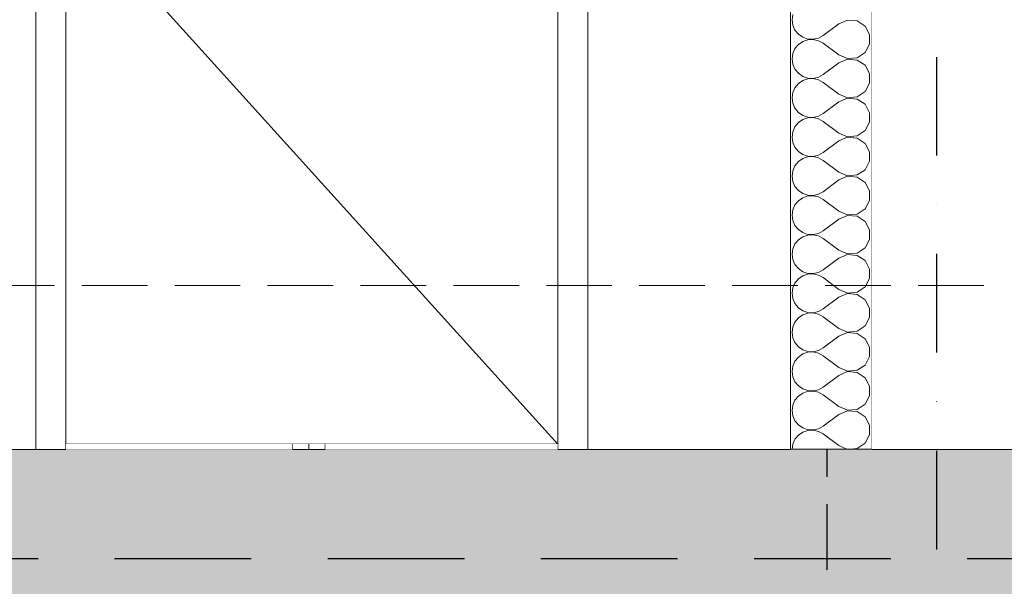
# Model space of a CAD drawing. Header units: millimetres. Extents: x -12989 to 402831, y -50461 to 30884.
# Tile 31 of 175: x 366733 to 368534, y -46211 to -45175. Entities that reach past the tile are written whole.
import ezdxf
from ezdxf.enums import TextEntityAlignment as Align

# ---------------------------------------------------------------- set-up
doc = ezdxf.new("R2010")
doc.units = ezdxf.units.MM
doc.header["$MEASUREMENT"] = 0
for name, pattern in [('Krawędzie ukryte', [170, 120, -50]), ('Kropki i Kreski', [360, 180, -90, 0, -90]), ('Przerywana długa', [390, 250, -140]), ('Wipeout_Contour', [1000, 0, -1000])]:
    doc.linetypes.add(name, pattern=pattern)
for name, color, linetype, lineweight in [('0_Nr_pióra__1', 7, 'Continuous', 13), ('0_Nr_pióra__21', 7, 'Continuous', 25), ('A__STROPY_Nr_pióra__27', 7, 'Continuous', 25), ('A__STROPY_Nr_pióra__49', 7, 'Continuous', 15), ('Nowe_04-ŚCIANY DZIAŁOWE_Nr_pióra__27', 7, 'Continuous', 25), ('Nowe_A_WN_WYPOSAZENIE_Nr_pióra__4', 7, 'Continuous', 13), ('Nowe_Drzwi Archicad_Nr_pióra__3', 7, 'Continuous', 13), ('Nowe_Drzwi Archicad_Nr_pióra__87', 7, 'Continuous', 13), ('Nowe_Warstwa IFC.Import IFC_Nr_pióra__1', 7, 'Continuous', 13), ('Nowe_Warstwa IFC.Import IFC_Nr_pióra__25', 7, 'Continuous', 25)]:
    doc.layers.add(name, color=color, linetype=linetype, lineweight=lineweight)
for name, color, linetype in [('A__STROPY', 7, 'Continuous'), ('AS_Blachy.Import IFC', 7, 'Continuous'), ('Nowe_04-ŚCIANY DZIAŁOWE', 7, 'Continuous'), ('Nowe_A__SCIANY', 7, 'Continuous'), ('Nowe_A_WN_WYPOSAZENIE', 7, 'Continuous'), ('Nowe_Drzwi Archicad', 7, 'Continuous'), ('Nowe_Warstwa IFC.Import IFC', 7, 'Continuous')]:
    doc.layers.add(name, color=color, linetype=linetype)
for name, color, linetype, lineweight, true_color in [('A__STROPY_Nr_pióra__170', 7, 'Continuous', 5, 0x6a6a6a), ('A__STROPY_Nr_pióra__178', 7, 'Continuous', 5, 0x6a6a6a), ('Nowe_04-ŚCIANY DZIAŁOWE_Nr_pióra__174', 7, 'Continuous', 5, 0x6a6a6a)]:
    doc.layers.add(name, color=color, linetype=linetype, lineweight=lineweight, true_color=true_color)
doc.styles.add('STYL_AUTOMATYCZNY_1', font='arial.ttf')

# ---------------------------------------------------------------- blocks, each defined once
blk = doc.blocks.new('*X14', base_point=(362576.7, -45960.6))
at = {"layer": 'Nowe_04-ŚCIANY DZIAŁOWE_Nr_pióra__174', "color": 251, "linetype": 'Continuous', "lineweight": 5, "true_color": 0x6a6a6a}
for p, q in [((368147.4, -45165.1), (368146.1, -45174.9)), ((368146.1, -45174.9), (368147.4, -45184.6)), ((368247.8, -45175.3), (368231.8, -45182)), ((368265.1, -45176.9), (368247.8, -45175.3)), ((368279.6, -45186.6), (368265.1, -45176.9)), ((368147.4, -45184.6), (368151.4, -45193.7)), ((368151.4, -45193.7), (368157.7, -45201.2)), ((368231.8, -45182), (368203.2, -45203.4)), ((368287.8, -45201.9), (368279.6, -45186.6)), ((368157.7, -45201.2), (368165.8, -45206.8)), ((368165.8, -45214.4), (368157.7, -45219.9)), ((368165.8, -45206.8), (368175.1, -45210)), ((368175.1, -45211.2), (368165.8, -45214.4)), ((368175.1, -45210), (368185, -45210.4)), ((368185, -45210.7), (368175.1, -45211.2)), ((368185, -45210.4), (368194.6, -45208.2)), ((368194.6, -45213), (368185, -45210.7)), ((368194.6, -45208.2), (368203.2, -45203.4)), ((368203.2, -45217.7), (368194.6, -45213)), ((368287.8, -45219.3), (368287.8, -45201.9)), ((368151.4, -45227.5), (368147.4, -45236.5)), ((368157.7, -45219.9), (368151.4, -45227.5)), ((368231.8, -45239.2), (368203.2, -45217.7)), ((368279.6, -45234.6), (368287.8, -45219.3)), ((368147.4, -45236.5), (368146.1, -45246.3)), ((368146.1, -45246.3), (368147.4, -45256.1)), ((368231.8, -45239.2), (368247.8, -45245.9)), ((368247.8, -45246.7), (368231.8, -45253.4)), ((368247.8, -45245.9), (368265.1, -45244.3)), ((368265.1, -45248.4), (368247.8, -45246.7)), ((368265.1, -45244.3), (368279.6, -45234.6)), ((368279.6, -45258), (368265.1, -45248.4)), ((368147.4, -45256.1), (368151.4, -45265.1)), ((368151.4, -45265.1), (368157.7, -45272.7)), ((368231.8, -45253.4), (368203.2, -45274.9)), ((368287.8, -45273.3), (368279.6, -45258)), ((368157.7, -45272.7), (368165.8, -45278.3)), ((368165.8, -45285.8), (368157.7, -45291.4)), ((368165.8, -45278.3), (368175.1, -45281.4)), ((368175.1, -45282.6), (368165.8, -45285.8)), ((368175.1, -45281.4), (368185, -45281.9)), ((368185, -45282.2), (368175.1, -45282.6)), ((368185, -45281.9), (368194.6, -45279.6)), ((368194.6, -45284.4), (368185, -45282.2)), ((368194.6, -45279.6), (368203.2, -45274.9)), ((368203.2, -45289.2), (368194.6, -45284.4)), ((368287.8, -45290.7), (368287.8, -45273.3)), ((368151.4, -45299), (368147.4, -45308)), ((368157.7, -45291.4), (368151.4, -45299)), ((368231.8, -45310.6), (368203.2, -45289.2)), ((368279.6, -45306.1), (368287.8, -45290.7)), ((368147.4, -45308), (368146.1, -45317.7)), ((368146.1, -45317.7), (368147.4, -45327.5)), ((368231.8, -45310.6), (368247.8, -45317.3)), ((368247.8, -45318.1), (368231.8, -45324.9)), ((368247.8, -45317.3), (368265.1, -45315.7)), ((368265.1, -45319.8), (368247.8, -45318.1)), ((368265.1, -45315.7), (368279.6, -45306.1)), ((368279.6, -45329.4), (368265.1, -45319.8)), ((368147.4, -45327.5), (368151.4, -45336.5)), ((368151.4, -45336.5), (368157.7, -45344.1)), ((368231.8, -45324.9), (368203.2, -45346.3)), ((368287.8, -45344.8), (368279.6, -45329.4)), ((368157.7, -45344.1), (368165.8, -45349.7)), ((368165.8, -45357.2), (368157.7, -45362.8)), ((368165.8, -45349.7), (368175.1, -45352.8)), ((368175.1, -45354.1), (368165.8, -45357.2)), ((368175.1, -45352.8), (368185, -45353.3)), ((368185, -45353.6), (368175.1, -45354.1)), ((368185, -45353.3), (368194.6, -45351.1)), ((368194.6, -45355.8), (368185, -45353.6)), ((368194.6, -45351.1), (368203.2, -45346.3)), ((368203.2, -45360.6), (368194.6, -45355.8)), ((368287.8, -45362.1), (368287.8, -45344.8)), ((368151.4, -45370.4), (368147.4, -45379.4)), ((368157.7, -45362.8), (368151.4, -45370.4)), ((368231.8, -45382), (368203.2, -45360.6)), ((368265.1, -45387.1), (368279.6, -45377.5)), ((368279.6, -45377.5), (368287.8, -45362.1)), ((368147.4, -45379.4), (368146.1, -45389.2)), ((368146.1, -45389.2), (368147.4, -45398.9)), ((368231.8, -45382), (368247.8, -45388.8)), ((368247.8, -45389.6), (368231.8, -45396.3)), ((368247.8, -45388.8), (368265.1, -45387.1)), ((368265.1, -45391.2), (368247.8, -45389.6)), ((368279.6, -45400.8), (368265.1, -45391.2)), ((368147.4, -45398.9), (368151.4, -45407.9)), ((368151.4, -45407.9), (368157.7, -45415.5)), ((368231.8, -45396.3), (368203.2, -45417.7)), ((368287.8, -45416.2), (368279.6, -45400.8)), ((368157.7, -45415.5), (368165.8, -45421.1)), ((368165.8, -45428.6), (368157.7, -45434.2)), ((368165.8, -45421.1), (368175.1, -45424.3)), ((368175.1, -45425.5), (368165.8, -45428.6)), ((368175.1, -45424.3), (368185, -45424.7)), ((368185, -45425), (368175.1, -45425.5)), ((368185, -45424.7), (368194.6, -45422.5)), ((368194.6, -45427.3), (368185, -45425)), ((368194.6, -45422.5), (368203.2, -45417.7)), ((368203.2, -45432), (368194.6, -45427.3)), ((368287.8, -45433.6), (368287.8, -45416.2)), ((368151.4, -45441.8), (368147.4, -45450.8)), ((368157.7, -45434.2), (368151.4, -45441.8)), ((368231.8, -45453.4), (368203.2, -45432)), ((368265.1, -45458.5), (368279.6, -45448.9)), ((368279.6, -45448.9), (368287.8, -45433.6)), ((368147.4, -45450.8), (368146.1, -45460.6)), ((368146.1, -45460.6), (368147.4, -45470.4)), ((368231.8, -45467.7), (368203.2, -45489.2)), ((368231.8, -45453.4), (368247.8, -45460.2)), ((368247.8, -45461), (368231.8, -45467.7)), ((368247.8, -45460.2), (368265.1, -45458.5)), ((368265.1, -45462.6), (368247.8, -45461)), ((368279.6, -45472.3), (368265.1, -45462.6)), ((368147.4, -45470.4), (368151.4, -45479.4)), ((368151.4, -45479.4), (368157.7, -45487)), ((368287.8, -45487.6), (368279.6, -45472.3)), ((368157.7, -45487), (368165.8, -45492.5)), ((368165.8, -45500.1), (368157.7, -45505.7)), ((368165.8, -45492.5), (368175.1, -45495.7)), ((368175.1, -45496.9), (368165.8, -45500.1)), ((368175.1, -45495.7), (368185, -45496.2)), ((368185, -45496.5), (368175.1, -45496.9)), ((368185, -45496.2), (368194.6, -45493.9)), ((368194.6, -45498.7), (368185, -45496.5)), ((368194.6, -45493.9), (368203.2, -45489.2)), ((368203.2, -45503.4), (368194.6, -45498.7)), ((368231.8, -45524.9), (368203.2, -45503.4)), ((368287.8, -45505), (368287.8, -45487.6)), ((368151.4, -45513.2), (368147.4, -45522.3)), ((368157.7, -45505.7), (368151.4, -45513.2)), ((368265.1, -45530), (368279.6, -45520.3)), ((368279.6, -45520.3), (368287.8, -45505)), ((368147.4, -45522.3), (368146.1, -45532)), ((368146.1, -45532), (368147.4, -45541.8)), ((368231.8, -45539.2), (368203.2, -45560.6)), ((368231.8, -45524.9), (368247.8, -45531.6)), ((368247.8, -45532.4), (368231.8, -45539.2)), ((368247.8, -45531.6), (368265.1, -45530)), ((368265.1, -45534.1), (368247.8, -45532.4)), ((368279.6, -45543.7), (368265.1, -45534.1)), ((368147.4, -45541.8), (368151.4, -45550.8)), ((368151.4, -45550.8), (368157.7, -45558.4)), ((368287.8, -45559), (368279.6, -45543.7)), ((368157.7, -45558.4), (368165.8, -45564)), ((368165.8, -45571.5), (368157.7, -45577.1)), ((368165.8, -45564), (368175.1, -45567.1)), ((368175.1, -45568.4), (368165.8, -45571.5)), ((368175.1, -45567.1), (368185, -45567.6)), ((368185, -45567.9), (368175.1, -45568.4)), ((368185, -45567.6), (368194.6, -45565.4)), ((368194.6, -45570.1), (368185, -45567.9)), ((368194.6, -45565.4), (368203.2, -45560.6)), ((368203.2, -45574.9), (368194.6, -45570.1)), ((368231.8, -45596.3), (368203.2, -45574.9)), ((368287.8, -45576.4), (368287.8, -45559)), ((368147.4, -45593.7), (368146.1, -45603.4)), ((368151.4, -45584.7), (368147.4, -45593.7)), ((368157.7, -45577.1), (368151.4, -45584.7)), ((368265.1, -45601.4), (368279.6, -45591.8)), ((368279.6, -45591.8), (368287.8, -45576.4)), ((368146.1, -45603.4), (368147.4, -45613.2)), ((368231.8, -45610.6), (368203.2, -45632)), ((368231.8, -45596.3), (368247.8, -45603)), ((368247.8, -45603.9), (368231.8, -45610.6)), ((368247.8, -45603), (368265.1, -45601.4)), ((368265.1, -45605.5), (368247.8, -45603.9)), ((368279.6, -45615.1), (368265.1, -45605.5)), ((368147.4, -45613.2), (368151.4, -45622.2)), ((368151.4, -45622.2), (368157.7, -45629.8)), ((368157.7, -45629.8), (368165.8, -45635.4)), ((368287.8, -45630.5), (368279.6, -45615.1)), ((368165.8, -45642.9), (368157.7, -45648.5)), ((368165.8, -45635.4), (368175.1, -45638.5)), ((368175.1, -45639.8), (368165.8, -45642.9)), ((368175.1, -45638.5), (368185, -45639)), ((368185, -45639.3), (368175.1, -45639.8)), ((368185, -45639), (368194.6, -45636.8)), ((368194.6, -45641.5), (368185, -45639.3)), ((368194.6, -45636.8), (368203.2, -45632)), ((368203.2, -45646.3), (368194.6, -45641.5)), ((368231.8, -45667.7), (368203.2, -45646.3)), ((368279.6, -45663.2), (368287.8, -45647.9)), ((368287.8, -45647.9), (368287.8, -45630.5)), ((368147.4, -45665.1), (368146.1, -45674.9)), ((368151.4, -45656.1), (368147.4, -45665.1)), ((368157.7, -45648.5), (368151.4, -45656.1)), ((368265.1, -45672.8), (368279.6, -45663.2)), ((368146.1, -45674.9), (368147.4, -45684.6)), ((368231.8, -45682), (368203.2, -45703.4)), ((368231.8, -45667.7), (368247.8, -45674.5)), ((368247.8, -45675.3), (368231.8, -45682)), ((368247.8, -45674.5), (368265.1, -45672.8)), ((368265.1, -45676.9), (368247.8, -45675.3)), ((368279.6, -45686.6), (368265.1, -45676.9)), ((368147.4, -45684.6), (368151.4, -45693.7)), ((368151.4, -45693.7), (368157.7, -45701.2)), ((368157.7, -45701.2), (368165.8, -45706.8)), ((368287.8, -45701.9), (368279.6, -45686.6)), ((368287.8, -45719.3), (368287.8, -45701.9)), ((368157.7, -45719.9), (368151.4, -45727.5)), ((368165.8, -45714.4), (368157.7, -45719.9)), ((368165.8, -45706.8), (368175.1, -45710)), ((368175.1, -45711.2), (368165.8, -45714.4)), ((368175.1, -45710), (368185, -45710.4)), ((368185, -45710.7), (368175.1, -45711.2)), ((368185, -45710.4), (368194.6, -45708.2)), ((368194.6, -45713), (368185, -45710.7)), ((368194.6, -45708.2), (368203.2, -45703.4)), ((368203.2, -45717.7), (368194.6, -45713)), ((368231.8, -45739.2), (368203.2, -45717.7)), ((368279.6, -45734.6), (368287.8, -45719.3)), ((368147.4, -45736.5), (368146.1, -45746.3)), ((368151.4, -45727.5), (368147.4, -45736.5)), ((368265.1, -45744.3), (368279.6, -45734.6)), ((368146.1, -45746.3), (368147.4, -45756.1)), ((368231.8, -45753.4), (368203.2, -45774.9)), ((368231.8, -45739.2), (368247.8, -45745.9)), ((368247.8, -45746.7), (368231.8, -45753.4)), ((368247.8, -45745.9), (368265.1, -45744.3)), ((368265.1, -45748.4), (368247.8, -45746.7)), ((368279.6, -45758), (368265.1, -45748.4)), ((368147.4, -45756.1), (368151.4, -45765.1)), ((368151.4, -45765.1), (368157.7, -45772.7)), ((368157.7, -45772.7), (368165.8, -45778.3)), ((368287.8, -45773.3), (368279.6, -45758)), ((368287.8, -45790.7), (368287.8, -45773.3)), ((368157.7, -45791.4), (368151.4, -45799)), ((368165.8, -45785.8), (368157.7, -45791.4)), ((368165.8, -45778.3), (368175.1, -45781.4)), ((368175.1, -45782.6), (368165.8, -45785.8)), ((368175.1, -45781.4), (368185, -45781.9)), ((368185, -45782.2), (368175.1, -45782.6)), ((368185, -45781.9), (368194.6, -45779.6)), ((368194.6, -45784.4), (368185, -45782.2)), ((368194.6, -45779.6), (368203.2, -45774.9)), ((368203.2, -45789.2), (368194.6, -45784.4)), ((368231.8, -45810.6), (368203.2, -45789.2)), ((368279.6, -45806.1), (368287.8, -45790.7)), ((368147.4, -45808), (368146.1, -45817.7)), ((368151.4, -45799), (368147.4, -45808)), ((368265.1, -45815.7), (368279.6, -45806.1)), ((368146.1, -45817.7), (368147.4, -45827.5)), ((368147.4, -45827.5), (368151.4, -45836.5)), ((368231.8, -45824.9), (368203.2, -45846.3)), ((368231.8, -45810.6), (368247.8, -45817.3)), ((368247.8, -45818.1), (368231.8, -45824.9)), ((368247.8, -45817.3), (368265.1, -45815.7)), ((368265.1, -45819.8), (368247.8, -45818.1)), ((368279.6, -45829.4), (368265.1, -45819.8)), ((368151.4, -45836.5), (368157.7, -45844.1)), ((368157.7, -45844.1), (368165.8, -45849.7)), ((368287.8, -45844.8), (368279.6, -45829.4)), ((368287.8, -45862.1), (368287.8, -45844.8)), ((368157.7, -45862.8), (368151.4, -45870.4)), ((368165.8, -45857.2), (368157.7, -45862.8)), ((368165.8, -45849.7), (368175.1, -45852.8)), ((368175.1, -45854.1), (368165.8, -45857.2)), ((368175.1, -45852.8), (368185, -45853.3)), ((368185, -45853.6), (368175.1, -45854.1)), ((368185, -45853.3), (368194.6, -45851.1)), ((368194.6, -45855.8), (368185, -45853.6)), ((368194.6, -45851.1), (368203.2, -45846.3)), ((368203.2, -45860.6), (368194.6, -45855.8)), ((368231.8, -45882), (368203.2, -45860.6)), ((368279.6, -45877.5), (368287.8, -45862.1)), ((368147.4, -45879.4), (368146.1, -45889.2)), ((368151.4, -45870.4), (368147.4, -45879.4)), ((368231.8, -45882), (368247.8, -45888.8)), ((368265.1, -45887.1), (368279.6, -45877.5)), ((368146.1, -45889.2), (368147.4, -45898.9)), ((368147.4, -45898.9), (368151.4, -45907.9)), ((368231.8, -45896.3), (368203.2, -45917.7)), ((368247.8, -45889.6), (368231.8, -45896.3)), ((368247.8, -45888.8), (368265.1, -45887.1)), ((368265.1, -45891.2), (368247.8, -45889.6)), ((368279.6, -45900.8), (368265.1, -45891.2)), ((368151.4, -45907.9), (368157.7, -45915.5)), ((368157.7, -45915.5), (368165.8, -45921.1)), ((368194.6, -45922.5), (368203.2, -45917.7)), ((368287.8, -45916.2), (368279.6, -45900.8)), ((368287.8, -45933.6), (368287.8, -45916.2)), ((368157.7, -45934.2), (368151.4, -45941.8)), ((368165.8, -45928.6), (368157.7, -45934.2)), ((368165.8, -45921.1), (368175.1, -45924.3)), ((368175.1, -45925.5), (368165.8, -45928.6)), ((368175.1, -45924.3), (368185, -45924.7)), ((368185, -45925), (368175.1, -45925.5)), ((368185, -45924.7), (368194.6, -45922.5)), ((368194.6, -45927.3), (368185, -45925)), ((368203.2, -45932), (368194.6, -45927.3)), ((368231.8, -45953.4), (368203.2, -45932)), ((368279.6, -45948.9), (368287.8, -45933.6)), ((368147.4, -45950.8), (368146.1, -45960.6)), ((368151.4, -45941.8), (368147.4, -45950.8)), ((368231.8, -45953.4), (368247.8, -45960.2)), ((368265.1, -45958.5), (368279.6, -45948.9)), ((368247.8, -45960.2), (368265.1, -45958.5))]:
    blk.add_line(p, q, dxfattribs=at)
blk = doc.blocks.new('ElemPrzekroju_4_1', base_point=(362576.7, -45960.6))
at = {"color": 254, "linetype": 'Wipeout_Contour', "lineweight": 0, "ltscale": 1482783.934436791}
blk.add_wipeout([(368292.5, -39378.9), (368142.5, -39378.9), (368142.5, -45960.6), (368292.5, -45960.6)], dxfattribs=at).dxf.layer = 'Nowe_04-ŚCIANY DZIAŁOWE'
at = {"layer": 'Nowe_04-ŚCIANY DZIAŁOWE_Nr_pióra__27', "color": 7, "linetype": 'Continuous', "lineweight": 25}
for p, q in [((368292.5, -39378.9), (368292.5, -45960.6)), ((368142.5, -42960.6), (368142.5, -45960.6)), ((368292.5, -45960.6), (368142.5, -45960.6))]:
    blk.add_line(p, q, dxfattribs=at)
at = {"layer": 'Nowe_04-ŚCIANY DZIAŁOWE', "lineweight": 0}
blk.add_blockref('*X14', (362576.7, -45960.6), dxfattribs=at)
blk = doc.blocks.new('ElemPrzekroju_8_1', base_point=(362576.7, -45960.6))
at = {"color": 254, "linetype": 'Wipeout_Contour', "lineweight": 0, "ltscale": 11094433.41092372}
blk.add_wipeout([(366392.5, -44960.6), (366392.5, -45960.6), (366762.5, -45960.6), (366762.5, -43900.6), (367772.5, -43900.6), (367772.5, -45960.6), (368142.5, -45960.6), (368142.5, -44960.6), (368135.4, -44957.7), (368132.5, -44950.6), (368135.4, -44943.5), (368142.5, -44940.6), (368142.5, -42960.6), (367600, -42960.6), (367600, -42955.6), (367597, -42955.6), (367597, -42960.6), (366997, -42960.6), (366997, -42955.6), (366994, -42955.6), (366994, -42960.6), (366394, -42960.6), (366394, -42955.6), (366392.5, -42955.6), (366392.5, -44940.6), (366397.5, -44940.6), (366404.6, -44943.5), (366407.5, -44950.6), (366404.6, -44957.7), (366397.5, -44960.6)], dxfattribs=at).dxf.layer = 'Nowe_04-ŚCIANY DZIAŁOWE'
blk = doc.blocks.new('ElemPrzekroju_9_1', base_point=(362576.7, -45960.6))
at = {"color": 254, "linetype": 'Wipeout_Contour', "lineweight": 0, "ltscale": 1478146.594061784}
blk.add_wipeout([(366762.5, -45960.6), (366817.5, -45960.6), (366817.5, -43960.6), (366762.5, -43960.6)], dxfattribs=at).dxf.layer = 'Nowe_Drzwi Archicad'
at = {"color": 254, "linetype": 'Wipeout_Contour', "lineweight": 0, "ltscale": 1481938.274402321}
blk.add_wipeout([(367772.5, -45960.6), (367772.5, -43960.6), (367717.5, -43960.6), (367717.5, -45960.6)], dxfattribs=at).dxf.layer = 'Nowe_Drzwi Archicad'
at = {"layer": 'Nowe_Drzwi Archicad_Nr_pióra__3', "color": 7, "linetype": 'Continuous', "lineweight": 13}
for p, q in [((366817.5, -45960.6), (366817.5, -43960.6)), ((367717.5, -43960.6), (367717.5, -45960.6)), ((367717.5, -45950.6), (366817.5, -44955.6)), ((367717.5, -45950.6), (366817.5, -45950.6))]:
    blk.add_line(p, q, dxfattribs=at)
at = {"layer": 'Nowe_Drzwi Archicad_Nr_pióra__87', "color": 7, "linetype": 'Continuous', "lineweight": 13}
for p, q in [((366762.5, -45960.6), (366762.5, -43900.6)), ((367772.5, -43900.6), (367772.5, -45960.6))]:
    blk.add_line(p, q, dxfattribs=at)
blk = doc.blocks.new('ElemPrzekroju_16_1', base_point=(362576.7, -45960.6))
at = {"color": 254, "linetype": 'Wipeout_Contour', "lineweight": 0, "ltscale": 1480445.074903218}
blk.add_wipeout([(367232.1, -45960.6), (367262.1, -45960.6), (367262.1, -45950.6), (367232.1, -45950.6)], dxfattribs=at).dxf.layer = 'Nowe_A_WN_WYPOSAZENIE'
at = {"layer": 'Nowe_A_WN_WYPOSAZENIE_Nr_pióra__4', "color": 7, "linetype": 'Continuous', "lineweight": 13}
blk.add_line((367232.1, -45960.6), (367232.1, -45950.6), dxfattribs=at)
blk = doc.blocks.new('ElemPrzekroju_17_1', base_point=(362576.7, -45960.6))
at = {"color": 254, "linetype": 'Wipeout_Contour', "lineweight": 0, "ltscale": 1480564.146321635}
blk.add_wipeout([(367262.1, -45960.6), (367292.1, -45960.6), (367292.1, -45950.6), (367262.1, -45950.6)], dxfattribs=at).dxf.layer = 'Nowe_A_WN_WYPOSAZENIE'
at = {"layer": 'Nowe_A_WN_WYPOSAZENIE_Nr_pióra__4', "color": 7, "linetype": 'Continuous', "lineweight": 13}
for p, q in [((367262.1, -45960.6), (367262.1, -45950.6)), ((367292.1, -45960.6), (367292.1, -45950.6))]:
    blk.add_line(p, q, dxfattribs=at)
blk = doc.blocks.new('ElemPrzekroju_171_1', base_point=(362576.7, -45960.6))
at = {"color": 254, "linetype": 'Wipeout_Contour', "lineweight": 0, "ltscale": 4081119.509564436}
blk.add_wipeout([(368535.1, -40879.2), (368292.5, -40879.2), (368292.5, -44940.6), (368297.5, -44940.6), (368304.6, -44943.5), (368307.5, -44950.6), (368304.6, -44957.7), (368297.5, -44960.6), (368292.5, -44960.6), (368292.5, -45960.6), (368535.1, -45960.6)], dxfattribs=at).dxf.layer = 'AS_Blachy.Import IFC'
blk = doc.blocks.new('ElemPrzekroju_175_1', base_point=(362576.7, -45960.6))
at = {"color": 254, "linetype": 'Wipeout_Contour', "lineweight": 0, "ltscale": 1533341.48702292}
blk.add_wipeout([(362356.7, -46160.6), (398746.7, -46160.6), (398746.7, -45960.6), (362356.7, -45960.6)], dxfattribs=at).dxf.layer = 'A__STROPY'
at = {"layer": 'A__STROPY_Nr_pióra__170', "linetype": 'Continuous', "lineweight": 5, "true_color": 0x6a6a6a}
h = blk.add_hatch(dxfattribs=at)
h.set_pattern_fill('Beton_0001', color=251, style=0, pattern_type=2)
h.set_pattern_definition([(45, (362576.75, -45960.59), (-63.6396, 63.6396), [67.5, -22.5]), (45, (362576.75, -45896.95), (-63.6396, 63.6396), [67.5, -22.5])])
h.paths.add_polyline_path([(362356.7, -46160.6), (398746.7, -46160.6), (398746.7, -45960.6), (362356.7, -45960.6)])
at = {"layer": 'A__STROPY_Nr_pióra__49', "color": 7, "linetype": 'Continuous', "lineweight": 15}
for p, q in [((368142.5, -45960.6), (362356.7, -45960.6)), ((398746.7, -45960.6), (368292.5, -45960.6))]:
    blk.add_line(p, q, dxfattribs=at)
at = {"color": 254, "linetype": 'Wipeout_Contour', "lineweight": 0, "ltscale": 1533413.819197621}
blk.add_wipeout([(362356.7, -46160.6), (362356.7, -46260.6), (398746.7, -46260.6), (398746.7, -46160.6)], dxfattribs=at).dxf.layer = 'A__STROPY'
at = {"layer": 'A__STROPY_Nr_pióra__178', "linetype": 'Continuous', "lineweight": 5, "true_color": 0x6a6a6a}
h = blk.add_hatch(dxfattribs=at)
h.set_pattern_fill('Chudy_beton_B15_I_WSC_0001', color=251, style=0, pattern_type=2)
h.set_pattern_definition([(0, (362576.75, -45960.6), (0, 233.8269), [14.625, -120.375]), (0, (362644.25, -45843.68), (0, 233.8269), [14.625, -120.375]), (60, (362576.75, -45960.6), (-202.5, 116.9134), [14.625, -120.375]), (60, (362711.75, -45960.6), (-202.5, 116.9134), [14.625, -120.375]), (120, (362591.37, -45960.6), (202.5, 116.9134), [14.625, -120.375]), (120, (362726.37, -45960.6), (202.5, 116.9134), [14.625, -120.375]), (0, (362576.75, -45938.09), (0, 45), [0, -45, 0, -67.5]), (45, (362599.25, -45938.09), (-31.819805, 31.819805), [0, -33.75, 0, -56.25])])
h.paths.add_polyline_path([(362356.7, -46160.6), (362356.7, -46260.6), (398746.7, -46260.6), (398746.7, -46160.6)])
at = {"layer": 'A__STROPY_Nr_pióra__27', "color": 7, "linetype": 'Przerywana długa', "lineweight": 25}
blk.add_line((398746.7, -46160.6), (362356.7, -46160.6), dxfattribs=at)
blk = doc.blocks.new('Standardowy znacznik osi[5]_1', base_point=(368410.1, -35960.6))
at = {"layer": 'Nowe_Warstwa IFC.Import IFC_Nr_pióra__25', "color": 7, "linetype": 'Kropki i Kreski', "lineweight": 25}
blk.add_line((368410.1, -36960.6), (368410.1, -48960.6), dxfattribs=at)
at = {"layer": 'Nowe_Warstwa IFC.Import IFC_Nr_pióra__1', "color": 7, "lineweight": 13, "style": 'STYL_AUTOMATYCZNY_1'}
for tag, p in [('AC_MarkerText_1_0', (368410.1, -35623.1)), ('AC_MarkerText_1_1', (368410.1, -50123.1))]:
    blk.add_attdef(tag, text='', height=175, rotation=360, dxfattribs=at).set_placement(p, align=Align.TOP_CENTER)
blk = doc.blocks.new('ElemPrzekroju_302_1', base_point=(362576.7, -45960.6))
at = {"color": 254, "linetype": 'Wipeout_Contour', "lineweight": 0, "ltscale": 1479562.731525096}
blk.add_wipeout([(366817.5, -45960.6), (367232.1, -45960.6), (367232.1, -45950.6), (366817.5, -45950.6)], dxfattribs=at).dxf.layer = 'Nowe_A__SCIANY'
at = {"color": 254, "linetype": 'Wipeout_Contour', "lineweight": 0, "ltscale": 1481467.875015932}
blk.add_wipeout([(367292.1, -45950.6), (367292.1, -45960.6), (367717.5, -45960.6), (367717.5, -45950.6)], dxfattribs=at).dxf.layer = 'Nowe_A__SCIANY'

msp = doc.modelspace()

# ---------------------------------------------------------------- block references
at = {"layer": 'Nowe_04-ŚCIANY DZIAŁOWE', "lineweight": 0}
msp.add_blockref('ElemPrzekroju_4_1', (362576.7, -45960.6), dxfattribs=at)

# ---------------------------------------------------------------- next in the draw order: block references
at = {"layer": 'AS_Blachy.Import IFC', "lineweight": 0}
msp.add_blockref('ElemPrzekroju_171_1', (362576.7, -45960.6), dxfattribs=at)
at = {"layer": 'Nowe_04-ŚCIANY DZIAŁOWE', "lineweight": 0}
msp.add_blockref('ElemPrzekroju_8_1', (362576.7, -45960.6), dxfattribs=at)

# ---------------------------------------------------------------- next in the draw order: block references
at = {"layer": 'Nowe_Drzwi Archicad', "lineweight": 0}
msp.add_blockref('ElemPrzekroju_9_1', (362576.7, -45960.6), dxfattribs=at)

# ---------------------------------------------------------------- next in the draw order: linework, layer by layer
at = {"layer": '0_Nr_pióra__1', "color": 7, "linetype": 'Krawędzie ukryte', "lineweight": 13}
msp.add_line((362426.7, -45660.6), (368510.1, -45660.6), dxfattribs=at)

# ---------------------------------------------------------------- next in the draw order: block references
at = {"layer": 'Nowe_A_WN_WYPOSAZENIE', "lineweight": 0}
msp.add_blockref('ElemPrzekroju_16_1', (362576.7, -45960.6), dxfattribs=at)

# ---------------------------------------------------------------- next in the draw order: block references
msp.add_blockref('ElemPrzekroju_17_1', (362576.7, -45960.6), dxfattribs=at)

# ---------------------------------------------------------------- next in the draw order: block references
at = {"layer": 'A__STROPY', "lineweight": 0}
msp.add_blockref('ElemPrzekroju_175_1', (362576.7, -45960.6), dxfattribs=at)

# ---------------------------------------------------------------- next in the draw order: linework, layer by layer
at = {"layer": '0_Nr_pióra__21', "color": 7, "linetype": 'Krawędzie ukryte', "lineweight": 25}
msp.add_line((368210.1, -46860.6), (368210.1, -45960.6), dxfattribs=at)

# ---------------------------------------------------------------- next in the draw order: block references
at = {"layer": 'Nowe_Warstwa IFC.Import IFC', "color": 7, "linetype": 'Continuous', "lineweight": 13}
msp.add_blockref('Standardowy znacznik osi[5]_1', (368410.1, -35960.6), dxfattribs=at)

# ---------------------------------------------------------------- next in the draw order: block references
at = {"layer": 'Nowe_A__SCIANY', "lineweight": 0}
msp.add_blockref('ElemPrzekroju_302_1', (362576.7, -45960.6), dxfattribs=at)

doc.saveas('drawing.dxf')
